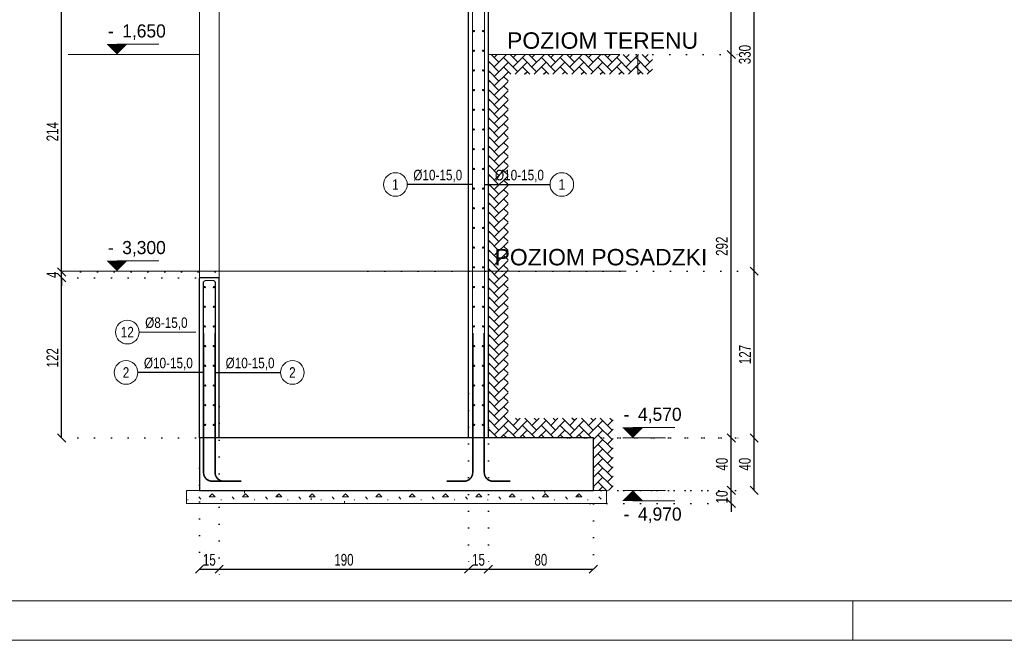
# Model space of a CAD drawing. Header units: millimetres. Extents: x 11149 to 111407, y -107619 to -23630.
# Tile 236 of 245: x 21122 to 21872, y -27078 to -26605. Entities that reach past the tile are written whole.
import ezdxf
from ezdxf.enums import TextEntityAlignment as Align

# ---------------------------------------------------------------- set-up
doc = ezdxf.new("R2010")
doc.units = ezdxf.units.MM
doc.header["$LTSCALE"] = 2
doc.linetypes.add('DOT', pattern=[6.35, 0, -6.35])
doc.linetypes.add('HIDDENX2', pattern=[19.05, 12.7, -6.35])
doc.layers.get('0').update_dxf_attribs({"plot": 0})
doc.layers.get('Defpoints').update_dxf_attribs({"color": 1})
for name, color, linetype, lineweight in [('3DPLAN_A_WYSOKOŚCI OPIS', 101, 'Continuous', 5), ('3DPLAN_A_WYSOKOŚCI ZMIANA', 144, 'HIDDENX2', 5), ('e-cad_cienkie', 1, 'Continuous', 9), ('e-cad_kontur', 2, 'Continuous', 25), ('e-cad_obok', 3, 'Continuous', 9), ('e-cad_opisy', 7, 'Continuous', 9), ('e-cad_prety_przekroj', 4, 'Continuous', 5), ('e-cad_prety_widok', 161, 'Continuous', 5), ('e-cad_wymiary', 4, 'Continuous', 9)]:
    doc.layers.add(name, color=color, linetype=linetype, lineweight=lineweight)
doc.layers.add('3DPLAN_W_KRESKOWANIE ARKUSZA', color=253, linetype='Continuous')
doc.layers.add('e-cad_strzemiona', color=3, linetype='Continuous')
doc.layers.add('e-cad_rzutnie', color=61, linetype='Continuous', lineweight=9, plot=False)
doc.styles.add('ARIAL', font='arial.ttf')
doc.styles.add('e-cad_1', font='arial.ttf', dxfattribs={"width": 0.7})
doc.dimstyles.new('e-cad_1_25_[cm]', dxfattribs={"dimscale": 2.5, "dimtxt": 1.8, "dimasz": 1.25, "dimexe": 1.25, "dimexo": 0.625, "dimgap": 0.5, "dimtad": 1, "dimdec": 0, "dimrnd": 1, "dimzin": 1, "dimtxsty": 'e-cad_1', "dimblk": 'OBLIQUE', "dimcen": 2.5, "dimclrd": 256, "dimclre": 252, "dimclrt": 7, "dimadec": 0, "dimazin": 0, "dimtfac": 1, "dimtix": 1, "dimtmove": 2, "dimatfit": 3, "dimldrblk": 'NONE', "dimfxl": 60, "dimfxlon": 1, "dimarcsym": 0})
doc.dimstyles.new('e-cad_1_50_[cm]', dxfattribs={"dimscale": 5, "dimtxt": 1.8, "dimasz": 1.25, "dimexe": 1.25, "dimexo": 0.625, "dimgap": 0.5, "dimtad": 1, "dimdec": 0, "dimrnd": 1, "dimzin": 1, "dimtxsty": 'e-cad_1', "dimblk": 'OBLIQUE', "dimcen": 2.5, "dimclrd": 256, "dimclre": 252, "dimclrt": 7, "dimadec": 0, "dimazin": 0, "dimtfac": 1, "dimtix": 1, "dimtmove": 2, "dimatfit": 3, "dimldrblk": 'NONE', "dimfxl": 60, "dimfxlon": 1, "dimarcsym": 0})

# ---------------------------------------------------------------- blocks, each defined once
blk = doc.blocks.new('e-cad_kota_2_1')
blk.add_line((0, -1.6), (6.4, -1.6))
blk.add_lwpolyline([(0, 0, 0, 3.2, 0), (0, -1.6, 3.2, 3.2, 0)], format="xyseb")
at = {"style": 'e-cad_1', "width": 0.95}
blk.add_attdef('ZNAK', text='', height=2, dxfattribs=at).set_placement((-0.5, -4.6), align=Align.RIGHT)
blk.add_attdef('RZEDNA', (0.8, -4.6), '', height=2, dxfattribs=at)
blk = doc.blocks.new('e-cad_kota_2')
blk.add_line((0, 1.6), (6.4, 1.6))
blk.add_lwpolyline([(0, 0, 0, 3.2, 0), (0, 1.6, 3.2, 3.2, 0)], format="xyseb")
at = {"style": 'e-cad_1', "width": 0.95}
blk.add_attdef('ZNAK', text='', height=2, dxfattribs=at).set_placement((-0.5, 2.6), align=Align.RIGHT)
blk.add_attdef('RZEDNA', (0.8, 2.6), '', height=2, dxfattribs=at)
blk = doc.blocks.new('_OBLIQUE')
at = {"color": 0, "linetype": 'ByBlock', "lineweight": -2}
blk.add_line((-0.5, -0.5), (0.5, 0.5), dxfattribs=at)
blk = doc.blocks.new('*D1164')
at = {"layer": 'Defpoints', "color": 0}
for p in [(21274.21, -26896.33), (21259.21, -26943.38), (21274.21, -27023.38)]:
    blk.add_point(p, dxfattribs=at)
at = {"layer": 'e-cad_wymiary', "color": 252, "linetype": 'DOT', "lineweight": -2}
for p, q in [((21274.21, -26899.46), (21274.21, -27029.63)), ((21259.21, -26946.5), (21259.21, -27029.63))]:
    blk.add_line(p, q, dxfattribs=at)
at = {"layer": 'e-cad_wymiary', "lineweight": -2}
blk.add_line((21259.21, -27023.38), (21274.21, -27023.38), dxfattribs=at)
at = {"layer": 'e-cad_wymiary', "lineweight": -2, "xscale": 6.25, "yscale": 6.25, "zscale": 6.25, "rotation": 180}
blk.add_blockref('_OBLIQUE', (21259.21, -27023.38), dxfattribs=at)
at = {"layer": 'e-cad_wymiary', "lineweight": -2, "xscale": 6.25, "yscale": 6.25, "zscale": 6.25}
blk.add_blockref('_OBLIQUE', (21274.21, -27023.38), dxfattribs=at)
at = {"layer": 'e-cad_wymiary', "color": 7, "insert": (21266.71, -27016.28), "char_height": 9, "attachment_point": 5, "style": 'e-cad_1'}
blk.add_mtext('15', dxfattribs=at)
blk = doc.blocks.new('_None')
blk = doc.blocks.new('*D1165')
at = {"layer": 'Defpoints', "color": 0}
for p in [(21464.21, -26886.46), (21274.21, -26896.33), (21464.21, -27023.38)]:
    blk.add_point(p, dxfattribs=at)
at = {"layer": 'e-cad_wymiary', "color": 252, "linetype": 'DOT', "lineweight": -2}
for p, q in [((21464.21, -26889.58), (21464.21, -27029.63)), ((21274.21, -26899.46), (21274.21, -27029.63))]:
    blk.add_line(p, q, dxfattribs=at)
at = {"layer": 'e-cad_wymiary', "lineweight": -2}
blk.add_line((21274.21, -27023.38), (21464.21, -27023.38), dxfattribs=at)
at = {"layer": 'e-cad_wymiary', "lineweight": -2, "xscale": 6.25, "yscale": 6.25, "zscale": 6.25, "rotation": 180}
blk.add_blockref('_OBLIQUE', (21274.21, -27023.38), dxfattribs=at)
at = {"layer": 'e-cad_wymiary', "lineweight": -2, "xscale": 6.25, "yscale": 6.25, "zscale": 6.25}
blk.add_blockref('_OBLIQUE', (21464.21, -27023.38), dxfattribs=at)
at = {"layer": 'e-cad_wymiary', "color": 7, "insert": (21369.21, -27016.28), "char_height": 9, "attachment_point": 5, "style": 'e-cad_1'}
blk.add_mtext('190', dxfattribs=at)
blk = doc.blocks.new('*D1166')
at = {"layer": 'Defpoints', "color": 0}
for p in [(21464.21, -26886.46), (21479.21, -26886.46), (21479.21, -27023.38)]:
    blk.add_point(p, dxfattribs=at)
at = {"layer": 'e-cad_wymiary', "color": 252, "linetype": 'DOT', "lineweight": -2}
for p, q in [((21464.21, -26889.58), (21464.21, -27029.63)), ((21479.21, -26889.58), (21479.21, -27029.63))]:
    blk.add_line(p, q, dxfattribs=at)
at = {"layer": 'e-cad_wymiary', "lineweight": -2}
blk.add_line((21464.21, -27023.38), (21479.21, -27023.38), dxfattribs=at)
at = {"layer": 'e-cad_wymiary', "lineweight": -2, "xscale": 6.25, "yscale": 6.25, "zscale": 6.25, "rotation": 180}
blk.add_blockref('_OBLIQUE', (21464.21, -27023.38), dxfattribs=at)
at = {"layer": 'e-cad_wymiary', "lineweight": -2, "xscale": 6.25, "yscale": 6.25, "zscale": 6.25}
blk.add_blockref('_OBLIQUE', (21479.21, -27023.38), dxfattribs=at)
at = {"layer": 'e-cad_wymiary', "color": 7, "insert": (21471.71, -27016.28), "char_height": 9, "attachment_point": 5, "style": 'e-cad_1'}
blk.add_mtext('15', dxfattribs=at)
blk = doc.blocks.new('*D1167')
at = {"layer": 'Defpoints', "color": 0}
for p in [(21479.21, -26886.46), (21559.21, -26944.94), (21559.21, -27023.38)]:
    blk.add_point(p, dxfattribs=at)
at = {"layer": 'e-cad_wymiary', "color": 252, "linetype": 'DOT', "lineweight": -2}
for p, q in [((21479.21, -26889.58), (21479.21, -27029.63)), ((21559.21, -26948.07), (21559.21, -27029.63))]:
    blk.add_line(p, q, dxfattribs=at)
at = {"layer": 'e-cad_wymiary', "lineweight": -2}
blk.add_line((21479.21, -27023.38), (21559.21, -27023.38), dxfattribs=at)
at = {"layer": 'e-cad_wymiary', "lineweight": -2, "xscale": 6.25, "yscale": 6.25, "zscale": 6.25, "rotation": 180}
blk.add_blockref('_OBLIQUE', (21479.21, -27023.38), dxfattribs=at)
at = {"layer": 'e-cad_wymiary', "lineweight": -2, "xscale": 6.25, "yscale": 6.25, "zscale": 6.25}
blk.add_blockref('_OBLIQUE', (21559.21, -27023.38), dxfattribs=at)
at = {"layer": 'e-cad_wymiary', "color": 7, "insert": (21519.21, -27016.28), "char_height": 9, "attachment_point": 5, "style": 'e-cad_1'}
blk.add_mtext('80', dxfattribs=at)
blk = doc.blocks.new('*D1168')
at = {"layer": 'Defpoints', "color": 0}
for p in [(21553.58, -26963.38), (21664.21, -26963.38), (21553.58, -26973.38)]:
    blk.add_point(p, dxfattribs=at)
at = {"layer": 'e-cad_wymiary', "lineweight": -2}
for p, q in [((21664.21, -26963.38), (21664.21, -26957.13)), ((21664.21, -26973.38), (21664.21, -26963.38)), ((21664.21, -26973.38), (21664.21, -26979.63))]:
    blk.add_line(p, q, dxfattribs=at)
at = {"layer": 'e-cad_wymiary', "color": 252, "linetype": 'DOT', "lineweight": -2}
for p, q in [((21556.7, -26963.38), (21670.46, -26963.38)), ((21556.7, -26973.38), (21670.46, -26973.38))]:
    blk.add_line(p, q, dxfattribs=at)
at = {"layer": 'e-cad_wymiary', "lineweight": -2, "xscale": 6.25, "yscale": 6.25, "zscale": 6.25}
for p, rotation in [((21664.21, -26963.38), 270), ((21664.21, -26973.38), 90)]:
    blk.add_blockref('_OBLIQUE', p, dxfattribs=dict(at, rotation=rotation))
at = {"layer": 'e-cad_wymiary', "color": 7, "insert": (21657.11, -26968.38), "char_height": 9, "attachment_point": 5, "rotation": 90, "style": 'e-cad_1'}
blk.add_mtext('10', dxfattribs=at)
blk = doc.blocks.new('*D1169')
at = {"layer": 'Defpoints', "color": 0}
for p in [(21538.15, -26923.38), (21664.21, -26923.38), (21553.58, -26963.38)]:
    blk.add_point(p, dxfattribs=at)
at = {"layer": 'e-cad_wymiary', "color": 252, "linetype": 'DOT', "lineweight": -2}
for p, q in [((21541.27, -26923.38), (21670.46, -26923.38)), ((21556.7, -26963.38), (21670.46, -26963.38))]:
    blk.add_line(p, q, dxfattribs=at)
at = {"layer": 'e-cad_wymiary', "lineweight": -2}
blk.add_line((21664.21, -26963.38), (21664.21, -26923.38), dxfattribs=at)
at = {"layer": 'e-cad_wymiary', "lineweight": -2, "xscale": 6.25, "yscale": 6.25, "zscale": 6.25}
for p, rotation in [((21664.21, -26923.38), 90), ((21664.21, -26963.38), 270)]:
    blk.add_blockref('_OBLIQUE', p, dxfattribs=dict(at, rotation=rotation))
at = {"layer": 'e-cad_wymiary', "color": 7, "insert": (21657.11, -26943.38), "char_height": 9, "attachment_point": 5, "rotation": 90, "style": 'e-cad_1'}
blk.add_mtext('40', dxfattribs=at)
blk = doc.blocks.new('*D1170')
at = {"layer": 'Defpoints', "color": 0}
for p in [(21550.21, -26631.38), (21664.21, -26631.38), (21538.15, -26923.38)]:
    blk.add_point(p, dxfattribs=at)
at = {"layer": 'e-cad_wymiary', "color": 252, "linetype": 'DOT', "lineweight": -2}
for p, q in [((21553.33, -26631.38), (21670.46, -26631.38)), ((21541.27, -26923.38), (21670.46, -26923.38))]:
    blk.add_line(p, q, dxfattribs=at)
at = {"layer": 'e-cad_wymiary', "lineweight": -2}
blk.add_line((21664.21, -26923.38), (21664.21, -26631.38), dxfattribs=at)
at = {"layer": 'e-cad_wymiary', "lineweight": -2, "xscale": 6.25, "yscale": 6.25, "zscale": 6.25}
for p, rotation in [((21664.21, -26631.38), 90), ((21664.21, -26923.38), 270)]:
    blk.add_blockref('_OBLIQUE', p, dxfattribs=dict(at, rotation=rotation))
at = {"layer": 'e-cad_wymiary', "color": 7, "insert": (21657.11, -26777.38), "char_height": 9, "attachment_point": 5, "rotation": 90, "style": 'e-cad_1'}
blk.add_mtext('292', dxfattribs=at)
blk = doc.blocks.new('*D1171')
at = {"layer": 'Defpoints', "color": 0}
for p in [(21433.26, -25127.38), (21664.21, -25127.38), (21550.21, -26631.38)]:
    blk.add_point(p, dxfattribs=at)
at = {"layer": 'e-cad_wymiary', "color": 252, "linetype": 'DOT', "lineweight": -2}
for p, q in [((21436.38, -25127.38), (21670.46, -25127.38)), ((21553.33, -26631.38), (21670.46, -26631.38))]:
    blk.add_line(p, q, dxfattribs=at)
at = {"layer": 'e-cad_wymiary', "lineweight": -2}
blk.add_line((21664.21, -26631.38), (21664.21, -25127.38), dxfattribs=at)
at = {"layer": 'e-cad_wymiary', "lineweight": -2, "xscale": 6.25, "yscale": 6.25, "zscale": 6.25}
for p, rotation in [((21664.21, -25127.38), 90), ((21664.21, -26631.38), 270)]:
    blk.add_blockref('_OBLIQUE', p, dxfattribs=dict(at, rotation=rotation))
at = {"layer": 'e-cad_wymiary', "color": 7, "insert": (21657.11, -25879.38), "char_height": 9, "attachment_point": 5, "rotation": 90, "style": 'e-cad_1'}
blk.add_mtext('1504', dxfattribs=at)
blk = doc.blocks.new('*D1173')
at = {"layer": 'Defpoints', "color": 0}
for p in [(21536.4, -26923.38), (21681.71, -26923.38), (21536.4, -26963.38)]:
    blk.add_point(p, dxfattribs=at)
at = {"layer": 'e-cad_wymiary', "color": 252, "linetype": 'DOT', "lineweight": -2}
for p, q in [((21539.52, -26923.38), (21687.96, -26923.38)), ((21539.52, -26963.38), (21687.96, -26963.38))]:
    blk.add_line(p, q, dxfattribs=at)
at = {"layer": 'e-cad_wymiary', "lineweight": -2}
blk.add_line((21681.71, -26963.38), (21681.71, -26923.38), dxfattribs=at)
at = {"layer": 'e-cad_wymiary', "lineweight": -2, "xscale": 6.25, "yscale": 6.25, "zscale": 6.25}
for p, rotation in [((21681.71, -26923.38), 90), ((21681.71, -26963.38), 270)]:
    blk.add_blockref('_OBLIQUE', p, dxfattribs=dict(at, rotation=rotation))
at = {"layer": 'e-cad_wymiary', "color": 7, "insert": (21674.61, -26943.38), "char_height": 9, "attachment_point": 5, "rotation": 90, "style": 'e-cad_1'}
blk.add_mtext('40', dxfattribs=at)
blk = doc.blocks.new('*D1174')
at = {"layer": 'Defpoints', "color": 0}
for p in [(21384.32, -26796.38), (21681.71, -26796.38), (21536.4, -26923.38)]:
    blk.add_point(p, dxfattribs=at)
at = {"layer": 'e-cad_wymiary', "color": 252, "linetype": 'DOT', "lineweight": -2}
for p, q in [((21387.45, -26796.38), (21687.96, -26796.38)), ((21539.52, -26923.38), (21687.96, -26923.38))]:
    blk.add_line(p, q, dxfattribs=at)
at = {"layer": 'e-cad_wymiary', "lineweight": -2}
blk.add_line((21681.71, -26923.38), (21681.71, -26796.38), dxfattribs=at)
at = {"layer": 'e-cad_wymiary', "lineweight": -2, "xscale": 6.25, "yscale": 6.25, "zscale": 6.25}
for p, rotation in [((21681.71, -26796.38), 90), ((21681.71, -26923.38), 270)]:
    blk.add_blockref('_OBLIQUE', p, dxfattribs=dict(at, rotation=rotation))
at = {"layer": 'e-cad_wymiary', "color": 7, "insert": (21674.69, -26859.88), "char_height": 9, "attachment_point": 5, "rotation": 90, "style": 'e-cad_1'}
blk.add_mtext('127', dxfattribs=at)
blk = doc.blocks.new('*D1175')
at = {"layer": 'Defpoints', "color": 0}
for p in [(21384.32, -26466.38), (21681.71, -26466.38), (21384.32, -26796.38)]:
    blk.add_point(p, dxfattribs=at)
at = {"layer": 'e-cad_wymiary', "color": 252, "linetype": 'DOT', "lineweight": -2}
for p, q in [((21387.45, -26466.38), (21687.96, -26466.38)), ((21387.45, -26796.38), (21687.96, -26796.38))]:
    blk.add_line(p, q, dxfattribs=at)
at = {"layer": 'e-cad_wymiary', "lineweight": -2}
blk.add_line((21681.71, -26796.38), (21681.71, -26466.38), dxfattribs=at)
at = {"layer": 'e-cad_wymiary', "lineweight": -2, "xscale": 6.25, "yscale": 6.25, "zscale": 6.25}
for p, rotation in [((21681.71, -26466.38), 90), ((21681.71, -26796.38), 270)]:
    blk.add_blockref('_OBLIQUE', p, dxfattribs=dict(at, rotation=rotation))
at = {"layer": 'e-cad_wymiary', "color": 7, "insert": (21674.61, -26631.38), "char_height": 9, "attachment_point": 5, "rotation": 90, "style": 'e-cad_1'}
blk.add_mtext('330', dxfattribs=at)
blk = doc.blocks.new('*D1180')
at = {"layer": 'Defpoints', "color": 0}
for p in [(21154.21, -26801.38), (21259.21, -26801.38), (21259.21, -26923.38)]:
    blk.add_point(p, dxfattribs=at)
at = {"layer": 'e-cad_wymiary', "color": 252, "linetype": 'DOT', "lineweight": -2}
for p, q in [((21256.08, -26801.38), (21147.96, -26801.38)), ((21256.08, -26923.38), (21147.96, -26923.38))]:
    blk.add_line(p, q, dxfattribs=at)
at = {"layer": 'e-cad_wymiary', "lineweight": -2}
blk.add_line((21154.21, -26923.38), (21154.21, -26801.38), dxfattribs=at)
at = {"layer": 'e-cad_wymiary', "lineweight": -2, "xscale": 6.25, "yscale": 6.25, "zscale": 6.25}
for p, rotation in [((21154.21, -26801.38), 90), ((21154.21, -26923.38), 270)]:
    blk.add_blockref('_OBLIQUE', p, dxfattribs=dict(at, rotation=rotation))
at = {"layer": 'e-cad_wymiary', "color": 7, "insert": (21147.19, -26862.38), "char_height": 9, "attachment_point": 5, "rotation": 90, "style": 'e-cad_1'}
blk.add_mtext('122', dxfattribs=at)
blk = doc.blocks.new('*D1181')
at = {"layer": 'Defpoints', "color": 0}
for p in [(21154.21, -26796.93), (21259.21, -26801.38), (21274.21, -26796.93)]:
    blk.add_point(p, dxfattribs=at)
at = {"layer": 'e-cad_wymiary', "lineweight": -2}
for p, q in [((21154.21, -26796.93), (21154.21, -26790.68)), ((21154.21, -26801.38), (21154.21, -26796.93)), ((21154.21, -26801.38), (21154.21, -26807.63))]:
    blk.add_line(p, q, dxfattribs=at)
at = {"layer": 'e-cad_wymiary', "color": 252, "linetype": 'DOT', "lineweight": -2}
for p, q in [((21271.08, -26796.93), (21147.96, -26796.93)), ((21256.08, -26801.38), (21147.96, -26801.38))]:
    blk.add_line(p, q, dxfattribs=at)
at = {"layer": 'e-cad_wymiary', "lineweight": -2, "xscale": 6.25, "yscale": 6.25, "zscale": 6.25}
for p, rotation in [((21154.21, -26796.93), 270), ((21154.21, -26801.38), 90)]:
    blk.add_blockref('_OBLIQUE', p, dxfattribs=dict(at, rotation=rotation))
at = {"layer": 'e-cad_wymiary', "color": 7, "insert": (21147.21, -26799.16), "char_height": 9, "attachment_point": 5, "rotation": 90, "style": 'e-cad_1'}
blk.add_mtext('4', dxfattribs=at)
blk = doc.blocks.new('*D1182')
at = {"layer": 'Defpoints', "color": 0, "ltscale": 0.5}
for p in [(21154.21, -26583.38), (21267.69, -26583.38), (21274.21, -26796.93)]:
    blk.add_point(p, dxfattribs=at)
at = {"layer": 'e-cad_wymiary', "color": 252, "linetype": 'DOT', "lineweight": -2}
for p, q in [((21264.57, -26583.38), (21147.96, -26583.38)), ((21271.08, -26796.93), (21147.96, -26796.93))]:
    blk.add_line(p, q, dxfattribs=at)
at = {"layer": 'e-cad_wymiary', "lineweight": -2}
blk.add_line((21154.21, -26796.93), (21154.21, -26583.38), dxfattribs=at)
at = {"layer": 'e-cad_wymiary', "lineweight": -2, "ltscale": 0.5, "xscale": 6.25, "yscale": 6.25, "zscale": 6.25}
for p, rotation in [((21154.21, -26583.38), 90), ((21154.21, -26796.93), 270)]:
    blk.add_blockref('_OBLIQUE', p, dxfattribs=dict(at, rotation=rotation))
at = {"layer": 'e-cad_wymiary', "color": 7, "ltscale": 0.5, "insert": (21147.19, -26690.16), "char_height": 9, "attachment_point": 5, "rotation": 90, "style": 'e-cad_1'}
blk.add_mtext('214', dxfattribs=at)
blk = doc.blocks.new('e-cad_ZelbetOpisNiezliczalny_1L')
at = {"layer": 'e-cad_cienkie'}
blk.add_circle((-2.25, 0), 2.25, dxfattribs=at)
at = {"layer": 'e-cad_opisy', "ltscale": 0.04, "style": 'e-cad_1', "width": 0.8}
for tag, p in [('OPIS', (1.15, 0.8)), ('UWAGI', (1.15, -2.8))]:
    blk.add_attdef(tag, p, '', height=2, dxfattribs=at)
blk.add_attdef('NR', text='', height=2, dxfattribs=at).set_placement((-2.25, 0), align=Align.MIDDLE_CENTER)
blk = doc.blocks.new('zw$23F')
at = {"layer": 'e-cad_opisy', "color": 0}
blk.add_lwpolyline([(150, 30), (4175, 30), (4175, 2070), (150, 2070)], close=True, dxfattribs=at)
at = {"layer": 'e-cad_rzutnie', "color": 0}
blk.add_line((3305, 0), (3305, 30), dxfattribs=at)
blk.add_lwpolyline([(0, 0), (0, 1485), (125, 1485), (125, 2100), (4205, 2100), (4205, 0)], close=True, dxfattribs=at)

msp = doc.modelspace()

# ---------------------------------------------------------------- hatches: boundary and pattern name
at = {"layer": '3DPLAN_W_KRESKOWANIE ARKUSZA', "transparency": 33554687}
h = msp.add_hatch(dxfattribs=at)
h.set_pattern_fill('AR-HBONE', color=9, scale=0.05)
h.set_pattern_definition([(45, (-3373.673, -2171.4226), (0, 7.1842049), [15.24, -5.08]), (135, (-3370.081, -2167.8305), (1e-15, 7.1842049), [15.24, -5.08])])
h.paths.add_polyline_path([(21479.21, -26796.38), (21479.21, -26631.38), (21604.21, -26631.38), (21604.21, -26646.38), (21494.21, -26646.38), (21494.21, -26796.38)])
h.paths.add_polyline_path([(21479.21, -26796.38), (21479.21, -26923.38), (21559.21, -26923.38), (21559.21, -26963.38), (21569.21, -26963.38), (21574.21, -26963.38), (21574.21, -26908.38), (21494.21, -26908.38), (21494.21, -26796.38)])
at = {"layer": 'e-cad_obok', "ltscale": 0.5}
h = msp.add_hatch(dxfattribs=at)
h.set_pattern_fill('CONCRE', color=256, style=0)
h.set_pattern_definition([(0, (-7956.158, -5221.188), (25.4, 25.4), [3.175, -22.225]), (90, (-7956.158, -5221.188), (-25.4, 25.4), [3.175, -22.225]), (135, (-7952.983, -5221.188), (-25.4, 2e-15), [4.490128, -31.430897]), (0, (-7952.983, -5206.9), (25.4, 25.4), [3.175, -22.225]), (45, (-7951.396, -5208.488), (0, 25.4), [2.245063, -33.67596]), (135, (-7951.396, -5208.488), (-25.4, 2e-15), [2.245063, -33.67596]), (0, (-7943.458, -5200.55), (25.4, 25.4), [4.490128, -20.909872]), (45, (-7943.458, -5200.55), (0, 25.4), [3.175, -32.746025]), (135, (-7938.968, -5200.55), (-25.4, 2e-15), [3.175, -32.746025]), (90, (-7938.696, -5214.838), (-25.4, 25.4), [3.175, -22.225]), (45, (-7938.696, -5214.838), (0, 25.4), [2.245063, -33.67596]), (135, (-7937.108, -5213.25), (-25.4, 2e-15), [2.245063, -33.67596]), (0, (-7952.983, -5214.838), (25.4, 25.4), [1.5875, -21.2725]), (0, (-7933.933, -5208.488), (25.4, 25.4), [1.5875, -21.2725]), (90, (-7941.87, -5205.313), (-25.4, 25.4), [1.5875, -21.2725]), (135, (-7938.696, -5219.6), (-25.4, 2e-15), [2.245063, -33.67596]), (135, (-7949.808, -5202.138), (-25.4, 2e-15), [2.245063, -33.67596]), (45, (-7944.252, -5212.853), (0, 25.4), [2.245063, -33.67596]), (90, (-7947.427, -5218.013), (-25.4, 25.4), [0.396875, -25.003125]), (90, (-7946.236, -5207.297), (-25.4, 25.4), [0.396875, -25.003125]), (90, (-7934.33, -5202.932), (-25.4, 25.4), [0.396875, -25.003125]), (90, (-7933.933, -5216.425), (-25.4, 25.4), [0.396875, -25.003125])])
h.paths.add_polyline_path([(21249.21, -26963.38), (21249.21, -26973.38), (21569.21, -26973.38), (21569.21, -26963.38)])
at = {"layer": 'e-cad_prety_przekroj'}
h = msp.add_hatch(color=256, dxfattribs=at)
edge = h.paths.add_edge_path()
edge.add_ellipse((21468.21, -26613.45), major_axis=(0.354, 0.354), ratio=1, start_angle=315, end_angle=675)
h = msp.add_hatch(color=256, dxfattribs=at)
edge = h.paths.add_edge_path()
edge.add_ellipse((21475.21, -26613.45), major_axis=(-0.354, 0.354), ratio=1, start_angle=-315, end_angle=45, ccw=False)
h = msp.add_hatch(color=256, dxfattribs=at)
edge = h.paths.add_edge_path()
edge.add_ellipse((21468.21, -26628.45), major_axis=(0.354, 0.354), ratio=1, start_angle=315, end_angle=675)
h = msp.add_hatch(color=256, dxfattribs=at)
edge = h.paths.add_edge_path()
edge.add_ellipse((21475.21, -26628.45), major_axis=(-0.354, 0.354), ratio=1, start_angle=-315, end_angle=45, ccw=False)
h = msp.add_hatch(color=256, dxfattribs=at)
edge = h.paths.add_edge_path()
edge.add_ellipse((21468.21, -26643.45), major_axis=(0.354, 0.354), ratio=1, start_angle=315, end_angle=675)
h = msp.add_hatch(color=256, dxfattribs=at)
edge = h.paths.add_edge_path()
edge.add_ellipse((21475.21, -26643.45), major_axis=(-0.354, 0.354), ratio=1, start_angle=-315, end_angle=45, ccw=False)
h = msp.add_hatch(color=256, dxfattribs=at)
edge = h.paths.add_edge_path()
edge.add_ellipse((21468.21, -26658.45), major_axis=(0.354, 0.354), ratio=1, start_angle=315, end_angle=675)
h = msp.add_hatch(color=256, dxfattribs=at)
edge = h.paths.add_edge_path()
edge.add_ellipse((21475.21, -26658.45), major_axis=(-0.354, 0.354), ratio=1, start_angle=-315, end_angle=45, ccw=False)
h = msp.add_hatch(color=256, dxfattribs=at)
edge = h.paths.add_edge_path()
edge.add_ellipse((21468.21, -26673.45), major_axis=(0.354, 0.354), ratio=1, start_angle=315, end_angle=675)
h = msp.add_hatch(color=256, dxfattribs=at)
edge = h.paths.add_edge_path()
edge.add_ellipse((21475.21, -26673.45), major_axis=(-0.354, 0.354), ratio=1, start_angle=-315, end_angle=45, ccw=False)
h = msp.add_hatch(color=256, dxfattribs=at)
edge = h.paths.add_edge_path()
edge.add_ellipse((21468.21, -26688.45), major_axis=(0.354, 0.354), ratio=1, start_angle=315, end_angle=675)
h = msp.add_hatch(color=256, dxfattribs=at)
edge = h.paths.add_edge_path()
edge.add_ellipse((21475.21, -26688.45), major_axis=(-0.354, 0.354), ratio=1, start_angle=-315, end_angle=45, ccw=False)
h = msp.add_hatch(color=256, dxfattribs=at)
edge = h.paths.add_edge_path()
edge.add_ellipse((21468.21, -26703.45), major_axis=(0.354, 0.354), ratio=1, start_angle=315, end_angle=675)
h = msp.add_hatch(color=256, dxfattribs=at)
edge = h.paths.add_edge_path()
edge.add_ellipse((21475.21, -26703.45), major_axis=(-0.354, 0.354), ratio=1, start_angle=-315, end_angle=45, ccw=False)
h = msp.add_hatch(color=256, dxfattribs=at)
edge = h.paths.add_edge_path()
edge.add_ellipse((21468.21, -26718.45), major_axis=(0.354, 0.354), ratio=1, start_angle=315, end_angle=675)
h = msp.add_hatch(color=256, dxfattribs=at)
edge = h.paths.add_edge_path()
edge.add_ellipse((21475.21, -26718.45), major_axis=(-0.354, 0.354), ratio=1, start_angle=-315, end_angle=45, ccw=False)
h = msp.add_hatch(color=256, dxfattribs=at)
edge = h.paths.add_edge_path()
edge.add_ellipse((21468.21, -26733.45), major_axis=(0.354, 0.354), ratio=1, start_angle=315, end_angle=675)
h = msp.add_hatch(color=256, dxfattribs=at)
edge = h.paths.add_edge_path()
edge.add_ellipse((21475.21, -26733.45), major_axis=(-0.354, 0.354), ratio=1, start_angle=-315, end_angle=45, ccw=False)
h = msp.add_hatch(color=256, dxfattribs=at)
edge = h.paths.add_edge_path()
edge.add_ellipse((21468.21, -26748.45), major_axis=(0.354, 0.354), ratio=1, start_angle=315, end_angle=675)
h = msp.add_hatch(color=256, dxfattribs=at)
edge = h.paths.add_edge_path()
edge.add_ellipse((21475.21, -26748.45), major_axis=(-0.354, 0.354), ratio=1, start_angle=-315, end_angle=45, ccw=False)
h = msp.add_hatch(color=256, dxfattribs=at)
edge = h.paths.add_edge_path()
edge.add_ellipse((21468.21, -26763.45), major_axis=(0.354, 0.354), ratio=1, start_angle=315, end_angle=675)
h = msp.add_hatch(color=256, dxfattribs=at)
edge = h.paths.add_edge_path()
edge.add_ellipse((21475.21, -26763.45), major_axis=(-0.354, 0.354), ratio=1, start_angle=-315, end_angle=45, ccw=False)
h = msp.add_hatch(color=256, dxfattribs=at)
edge = h.paths.add_edge_path()
edge.add_ellipse((21468.21, -26778.45), major_axis=(0.354, 0.354), ratio=1, start_angle=315, end_angle=675)
h = msp.add_hatch(color=256, dxfattribs=at)
edge = h.paths.add_edge_path()
edge.add_ellipse((21475.21, -26778.45), major_axis=(-0.354, 0.354), ratio=1, start_angle=-315, end_angle=45, ccw=False)
h = msp.add_hatch(color=256, dxfattribs=at)
edge = h.paths.add_edge_path()
edge.add_ellipse((21468.21, -26793.45), major_axis=(0.354, 0.354), ratio=1, start_angle=315, end_angle=675)
h = msp.add_hatch(color=256, dxfattribs=at)
edge = h.paths.add_edge_path()
edge.add_ellipse((21475.21, -26793.45), major_axis=(-0.354, 0.354), ratio=1, start_angle=-315, end_angle=45, ccw=False)
h = msp.add_hatch(color=256, dxfattribs=at)
edge = h.paths.add_edge_path()
edge.add_ellipse((21263.21, -26808.45), major_axis=(0.354, 0.354), ratio=1, start_angle=315, end_angle=675)
h = msp.add_hatch(color=256, dxfattribs=at)
edge = h.paths.add_edge_path()
edge.add_ellipse((21270.21, -26808.45), major_axis=(-0.354, 0.354), ratio=1, start_angle=-315, end_angle=45, ccw=False)
h = msp.add_hatch(color=256, dxfattribs=at)
edge = h.paths.add_edge_path()
edge.add_ellipse((21468.21, -26808.45), major_axis=(0.354, 0.354), ratio=1, start_angle=315, end_angle=675)
h = msp.add_hatch(color=256, dxfattribs=at)
edge = h.paths.add_edge_path()
edge.add_ellipse((21475.21, -26808.45), major_axis=(-0.354, 0.354), ratio=1, start_angle=-315, end_angle=45, ccw=False)
h = msp.add_hatch(color=256, dxfattribs=at)
edge = h.paths.add_edge_path()
edge.add_ellipse((21263.21, -26823.45), major_axis=(0.354, 0.354), ratio=1, start_angle=315, end_angle=675)
h = msp.add_hatch(color=256, dxfattribs=at)
edge = h.paths.add_edge_path()
edge.add_ellipse((21270.21, -26823.45), major_axis=(-0.354, 0.354), ratio=1, start_angle=-315, end_angle=45, ccw=False)
h = msp.add_hatch(color=256, dxfattribs=at)
edge = h.paths.add_edge_path()
edge.add_ellipse((21468.21, -26823.45), major_axis=(0.354, 0.354), ratio=1, start_angle=315, end_angle=675)
h = msp.add_hatch(color=256, dxfattribs=at)
edge = h.paths.add_edge_path()
edge.add_ellipse((21475.21, -26823.45), major_axis=(-0.354, 0.354), ratio=1, start_angle=-315, end_angle=45, ccw=False)
h = msp.add_hatch(color=256, dxfattribs=at)
edge = h.paths.add_edge_path()
edge.add_ellipse((21263.21, -26838.45), major_axis=(0.354, 0.354), ratio=1, start_angle=315, end_angle=675)
h = msp.add_hatch(color=256, dxfattribs=at)
edge = h.paths.add_edge_path()
edge.add_ellipse((21270.21, -26838.45), major_axis=(-0.354, 0.354), ratio=1, start_angle=-315, end_angle=45, ccw=False)
h = msp.add_hatch(color=256, dxfattribs=at)
edge = h.paths.add_edge_path()
edge.add_ellipse((21468.21, -26838.45), major_axis=(0.354, 0.354), ratio=1, start_angle=315, end_angle=675)
h = msp.add_hatch(color=256, dxfattribs=at)
edge = h.paths.add_edge_path()
edge.add_ellipse((21475.21, -26838.45), major_axis=(-0.354, 0.354), ratio=1, start_angle=-315, end_angle=45, ccw=False)
h = msp.add_hatch(color=256, dxfattribs=at)
edge = h.paths.add_edge_path()
edge.add_ellipse((21263.41, -26853.45), major_axis=(0.354, 0.354), ratio=1, start_angle=315, end_angle=675)
h = msp.add_hatch(color=256, dxfattribs=at)
edge = h.paths.add_edge_path()
edge.add_ellipse((21270.01, -26853.45), major_axis=(-0.354, 0.354), ratio=1, start_angle=-315, end_angle=45, ccw=False)
h = msp.add_hatch(color=256, dxfattribs=at)
edge = h.paths.add_edge_path()
edge.add_ellipse((21468.41, -26853.45), major_axis=(0.354, 0.354), ratio=1, start_angle=315, end_angle=675)
h = msp.add_hatch(color=256, dxfattribs=at)
edge = h.paths.add_edge_path()
edge.add_ellipse((21475.01, -26853.45), major_axis=(-0.354, 0.354), ratio=1, start_angle=-315, end_angle=45, ccw=False)
h = msp.add_hatch(color=256, dxfattribs=at)
edge = h.paths.add_edge_path()
edge.add_ellipse((21263.41, -26868.45), major_axis=(0.354, 0.354), ratio=1, start_angle=315, end_angle=675)
h = msp.add_hatch(color=256, dxfattribs=at)
edge = h.paths.add_edge_path()
edge.add_ellipse((21270.01, -26868.45), major_axis=(-0.354, 0.354), ratio=1, start_angle=-315, end_angle=45, ccw=False)
h = msp.add_hatch(color=256, dxfattribs=at)
edge = h.paths.add_edge_path()
edge.add_ellipse((21468.41, -26868.45), major_axis=(0.354, 0.354), ratio=1, start_angle=315, end_angle=675)
h = msp.add_hatch(color=256, dxfattribs=at)
edge = h.paths.add_edge_path()
edge.add_ellipse((21475.01, -26868.45), major_axis=(-0.354, 0.354), ratio=1, start_angle=-315, end_angle=45, ccw=False)
h = msp.add_hatch(color=256, dxfattribs=at)
edge = h.paths.add_edge_path()
edge.add_ellipse((21263.41, -26883.45), major_axis=(0.354, 0.354), ratio=1, start_angle=315, end_angle=675)
h = msp.add_hatch(color=256, dxfattribs=at)
edge = h.paths.add_edge_path()
edge.add_ellipse((21270.01, -26883.45), major_axis=(-0.354, 0.354), ratio=1, start_angle=-315, end_angle=45, ccw=False)
h = msp.add_hatch(color=256, dxfattribs=at)
edge = h.paths.add_edge_path()
edge.add_ellipse((21468.41, -26883.45), major_axis=(0.354, 0.354), ratio=1, start_angle=315, end_angle=675)
h = msp.add_hatch(color=256, dxfattribs=at)
edge = h.paths.add_edge_path()
edge.add_ellipse((21475.01, -26883.45), major_axis=(-0.354, 0.354), ratio=1, start_angle=-315, end_angle=45, ccw=False)
h = msp.add_hatch(color=256, dxfattribs=at)
edge = h.paths.add_edge_path()
edge.add_ellipse((21263.41, -26898.45), major_axis=(0.354, 0.354), ratio=1, start_angle=315, end_angle=675)
h = msp.add_hatch(color=256, dxfattribs=at)
edge = h.paths.add_edge_path()
edge.add_ellipse((21270.01, -26898.45), major_axis=(-0.354, 0.354), ratio=1, start_angle=-315, end_angle=45, ccw=False)
h = msp.add_hatch(color=256, dxfattribs=at)
edge = h.paths.add_edge_path()
edge.add_ellipse((21468.41, -26898.45), major_axis=(0.354, 0.354), ratio=1, start_angle=315, end_angle=675)
h = msp.add_hatch(color=256, dxfattribs=at)
edge = h.paths.add_edge_path()
edge.add_ellipse((21475.01, -26898.45), major_axis=(-0.354, 0.354), ratio=1, start_angle=-315, end_angle=45, ccw=False)
h = msp.add_hatch(color=256, dxfattribs=at)
edge = h.paths.add_edge_path()
edge.add_ellipse((21263.41, -26913.45), major_axis=(0.354, 0.354), ratio=1, start_angle=315, end_angle=675)
h = msp.add_hatch(color=256, dxfattribs=at)
edge = h.paths.add_edge_path()
edge.add_ellipse((21270.01, -26913.45), major_axis=(-0.354, 0.354), ratio=1, start_angle=-315, end_angle=45, ccw=False)
h = msp.add_hatch(color=256, dxfattribs=at)
edge = h.paths.add_edge_path()
edge.add_ellipse((21468.41, -26913.45), major_axis=(0.354, 0.354), ratio=1, start_angle=315, end_angle=675)
h = msp.add_hatch(color=256, dxfattribs=at)
edge = h.paths.add_edge_path()
edge.add_ellipse((21475.01, -26913.45), major_axis=(-0.354, 0.354), ratio=1, start_angle=-315, end_angle=45, ccw=False)

# ---------------------------------------------------------------- linework, layer by layer
at = {"layer": '3DPLAN_A_WYSOKOŚCI ZMIANA'}
msp.add_line((21593.14, -26631.38), (21593.14, -26646.38), dxfattribs=at)
at = {"layer": 'e-cad_cienkie'}
for p, q in [((21188.84, -26631.38), (21221.34, -26631.38)), ((21188.84, -26796.38), (21221.34, -26796.38)), ((21581.71, -26923.38), (21614.21, -26923.38)), ((21581.71, -26963.38), (21614.21, -26963.38))]:
    msp.add_line(p, q, dxfattribs=at)
msp.add_lwpolyline([(21256.41, -26842.8), (21213.23, -26842.8)], dxfattribs=at)
at = {"layer": 'e-cad_kontur'}
for p, q in [((21479.21, -26923.38), (21479.21, -25112.38)), ((21464.21, -26923.38), (21464.21, -25127.38)), ((21259.21, -26923.38), (21259.21, -26801.38)), ((21274.21, -26801.38), (21259.21, -26801.38)), ((21274.21, -26923.38), (21274.21, -26801.38))]:
    msp.add_line(p, q, dxfattribs=at)
msp.add_lwpolyline([(21259.21, -26963.38), (21559.21, -26963.38), (21559.21, -26923.38), (21259.21, -26923.38)], close=True, dxfattribs=at)
at = {"layer": 'e-cad_obok', "ltscale": 0.5}
msp.add_lwpolyline([(21249.21, -26963.38), (21249.21, -26973.38), (21569.21, -26973.38), (21569.21, -26963.38), (21249.21, -26963.38)], dxfattribs=at)
at = {"layer": 'e-cad_prety_przekroj'}
for centre in [(21468.21, -26613.45), (21475.21, -26613.45), (21468.21, -26628.45), (21475.21, -26628.45), (21468.21, -26643.45), (21475.21, -26643.45), (21468.21, -26658.45), (21475.21, -26658.45), (21468.21, -26673.45), (21475.21, -26673.45), (21468.21, -26688.45), (21475.21, -26688.45), (21468.21, -26703.45), (21475.21, -26703.45), (21468.21, -26718.45), (21475.21, -26718.45), (21468.21, -26733.45), (21475.21, -26733.45), (21468.21, -26748.45), (21475.21, -26748.45), (21468.21, -26763.45), (21475.21, -26763.45), (21468.21, -26778.45), (21475.21, -26778.45), (21468.21, -26793.45), (21475.21, -26793.45), (21263.21, -26808.45), (21270.21, -26808.45), (21468.21, -26808.45), (21475.21, -26808.45), (21263.21, -26823.45), (21270.21, -26823.45), (21468.21, -26823.45), (21475.21, -26823.45), (21263.21, -26838.45), (21270.21, -26838.45), (21468.21, -26838.45), (21475.21, -26838.45), (21263.41, -26853.45), (21270.01, -26853.45), (21468.41, -26853.45), (21475.01, -26853.45), (21263.41, -26868.45), (21270.01, -26868.45), (21468.41, -26868.45), (21475.01, -26868.45), (21263.41, -26883.45), (21270.01, -26883.45), (21468.41, -26883.45), (21475.01, -26883.45), (21263.41, -26898.45), (21270.01, -26898.45), (21468.41, -26898.45), (21475.01, -26898.45), (21263.41, -26913.45), (21270.01, -26913.45), (21468.41, -26913.45), (21475.01, -26913.45)]:
    msp.add_circle(centre, 0.5, dxfattribs=at)
at = {"layer": 'e-cad_prety_widok'}
for points, format in [([(21467.21, -26923.38), (21467.21, -26481.5, -0.026186), (21467.22, -26481.25), (21468.19, -26471.5, 0.026186), (21468.21, -26471.26), (21468.21, -26396.38)], "xyb"), ([(21476.21, -26923.38), (21476.21, -26481.5, 0.026186), (21476.19, -26481.25), (21475.22, -26471.5, -0.026186), (21475.21, -26471.26), (21475.21, -26396.38)], "xyb"), ([(21262.21, -26923.38, 1, 1, 0), (21262.21, -26804.38, 1, 1, 0)], "xyseb"), ([(21271.21, -26923.38, 1, 1, 0), (21271.21, -26804.38, 1, 1, 0)], "xyseb")]:
    msp.add_lwpolyline(points, format=format, dxfattribs=at)
at = {"layer": 'e-cad_prety_widok', "color": 10, "const_width": 1.2}
for points in [[(21282.15, -26956.38), (21268.91, -26956.38, -0.414214), (21262.31, -26949.78), (21262.31, -26843.38)], [(21290.95, -26956.38), (21277.71, -26956.38, -0.414214), (21271.11, -26949.78), (21271.11, -26843.38)], [(21447.47, -26956.38), (21460.71, -26956.38, 0.414214), (21467.31, -26949.78), (21467.31, -26843.38)], [(21495.95, -26956.38), (21482.71, -26956.38, -0.414214), (21476.11, -26949.78), (21476.11, -26843.38)]]:
    msp.add_lwpolyline(points, format="xyb", dxfattribs=at)
at = {"layer": 'e-cad_strzemiona'}
msp.add_lwpolyline([(21262.11, -26833.48, 0.8, 0.8, 0), (21262.11, -26805.48, 0.8, 0.8, -0.414214), (21264.11, -26803.48, 0.8, 0.8, 0), (21269.31, -26803.48, 0.8, 0.8, -0.414214), (21271.31, -26805.48, 0.8, 0.8, 0), (21271.31, -26833.48, 0.8, 0.8, 0)], format="xyseb", dxfattribs=at)
at = {"layer": 'e-cad_wymiary'}
for p, q in [((21259.21, -26801.38), (21259.21, -26583.38)), ((21274.21, -26583.38), (21274.21, -26801.38))]:
    msp.add_line(p, q, dxfattribs=at)
at = {"layer": 'e-cad_wymiary', "ltscale": 0.5}
for p, q in [((21259.21, -26631.38), (21159.21, -26631.38)), ((21479.21, -26631.38), (21579.21, -26631.38)), ((21154.21, -26796.38), (21584.21, -26796.38))]:
    msp.add_line(p, q, dxfattribs=at)

# ---------------------------------------------------------------- block references
at = {"layer": 'e-cad_opisy'}
msp.add_blockref('zw$23F', (18451.87, -27077.55), dxfattribs=at)
for name, p, xscale, yscale, zscale, values in [('e-cad_kota_2', (21196.34, -26631.38), 5, 5, 5, {'RZEDNA': '1,650', 'ZNAK': '-'}), ('e-cad_ZelbetOpisNiezliczalny_1L', (21417.45, -26730.36), 4, 4, 4, {'OPIS': '%%c10-15,0', 'NR': '1'}), ('e-cad_kota_2', (21196.34, -26796.38), 5, 5, 5, {'RZEDNA': '3,300', 'ZNAK': '-'}), ('e-cad_ZelbetOpisNiezliczalny_1L', (21213.23, -26842.8), 4, 4, 4, {'OPIS': '%%c8-15,0', 'NR': '12'}), ('e-cad_ZelbetOpisNiezliczalny_1L', (21212.25, -26873.53), 4, 4, 4, {'OPIS': '%%c10-15,0', 'NR': '2'}), ('e-cad_kota_2', (21589.21, -26923.38), 5, 5, 5, {'RZEDNA': '4,570', 'ZNAK': '-'}), ('e-cad_kota_2_1', (21589.21, -26963.38), 5, 5, 5, {'RZEDNA': '4,970', 'ZNAK': '-'})]:
    msp.add_blockref(name, p, dxfattribs=dict(at, xscale=xscale, yscale=yscale, zscale=zscale)).add_auto_attribs(values)
ref = msp.add_blockref('e-cad_ZelbetOpisNiezliczalny_1L', (21526.17, -26730.36), dxfattribs=dict(at, xscale=-4, yscale=4, zscale=4))
ref.add_attrib('OPIS', '%%c10-15,0', (21484.29, -26727.16), dxfattribs={"height": 8, "style": 'e-cad_1', "width": 0.8})
ref.add_attrib('NR', '1', dxfattribs={"height": 8, "style": 'e-cad_1', "width": 0.8}).set_placement((21535.17, -26730.36), align=Align.MIDDLE_CENTER)
ref = msp.add_blockref('e-cad_ZelbetOpisNiezliczalny_1L', (21320.97, -26873.53), dxfattribs=dict(at, xscale=-4, yscale=4, zscale=4))
ref.add_attrib('OPIS', '%%c10-15,0', (21279.09, -26870.33), dxfattribs={"height": 8, "style": 'e-cad_1', "width": 0.8})
ref.add_attrib('NR', '2', dxfattribs={"height": 8, "style": 'e-cad_1', "width": 0.8}).set_placement((21329.97, -26873.53), align=Align.MIDDLE_CENTER)

# ---------------------------------------------------------------- texts
at = {"layer": '3DPLAN_A_WYSOKOŚCI OPIS', "color": 0, "char_height": 12.5, "width": 288.7387, "attachment_point": 1, "style": 'ARIAL'}
for s, insert in [('POZIOM TERENU', (21493.47, -26614.45)), ('POZIOM POSADZKI', (21483.96, -26779.45))]:
    msp.add_mtext(s, dxfattribs=dict(at, insert=insert))

# ---------------------------------------------------------------- dimensions: what is measured, and where the dimension line sits
at = {"layer": 'e-cad_wymiary'}
for base, p1, p2, picture, middle in [((21664.21, -25127.38), (21550.21, -26631.38), (21433.26, -25127.38), '*D1171', (21657.11, -25879.38)), ((21681.71, -26466.38), (21384.32, -26796.38), (21384.32, -26466.38), '*D1175', (21674.61, -26631.38)), ((21664.21, -26631.38), (21538.15, -26923.38), (21550.21, -26631.38), '*D1170', (21657.11, -26777.38)), ((21154.21, -26796.93), (21259.21, -26801.38), (21274.21, -26796.93), '*D1181', (21147.21, -26799.16)), ((21681.71, -26796.38), (21536.4, -26923.38), (21384.32, -26796.38), '*D1174', (21674.69, -26859.88)), ((21154.21, -26801.38), (21259.21, -26923.38), (21259.21, -26801.38), '*D1180', (21147.19, -26862.38)), ((21681.71, -26923.38), (21536.4, -26963.38), (21536.4, -26923.38), '*D1173', (21674.61, -26943.38)), ((21664.21, -26923.38), (21553.58, -26963.38), (21538.15, -26923.38), '*D1169', (21657.11, -26943.38)), ((21664.21, -26963.38), (21553.58, -26973.38), (21553.58, -26963.38), '*D1168', (21657.11, -26968.38))]:
    dim = msp.add_linear_dim(base=base, p1=p1, p2=p2, angle=90, dimstyle='e-cad_1_50_[cm]', dxfattribs=at)
    dim.commit()
    dim.dimension.update_dxf_attribs({"geometry": picture, "text_midpoint": middle})
dim = msp.add_linear_dim(base=(21154.21, -26583.38), p1=(21274.21, -26796.93), p2=(21267.69, -26583.38), angle=90, dimstyle='e-cad_1_50_[cm]', override={"dimblk": 'OBLIQUE'}, dxfattribs=at)
dim.commit()
dim.dimension.update_dxf_attribs({"geometry": '*D1182', "text_midpoint": (21147.19, -26690.16)})
for base, p1, p2, picture, middle in [((21464.21, -27023.38), (21274.21, -26896.33), (21464.21, -26886.46), '*D1165', (21369.21, -27016.28)), ((21479.21, -27023.38), (21464.21, -26886.46), (21479.21, -26886.46), '*D1166', (21471.71, -27016.28)), ((21559.21, -27023.38), (21479.21, -26886.46), (21559.21, -26944.94), '*D1167', (21519.21, -27016.28)), ((21274.21, -27023.38), (21259.21, -26943.38), (21274.21, -26896.33), '*D1164', (21266.71, -27016.28))]:
    dim = msp.add_linear_dim(base=base, p1=p1, p2=p2, dimstyle='e-cad_1_50_[cm]', dxfattribs=at)
    dim.commit()
    dim.dimension.update_dxf_attribs({"geometry": picture, "text_midpoint": middle})

# ---------------------------------------------------------------- leaders
at = {"layer": 'e-cad_cienkie'}
for points in [[(21467.41, -26730.36), (21417.45, -26730.36)], [(21476.21, -26730.36), (21526.17, -26730.36)], [(21262.21, -26873.53), (21212.25, -26873.53)], [(21271.01, -26873.53), (21320.97, -26873.53)]]:
    msp.add_leader(points, dimstyle='e-cad_1_25_[cm]', override={"dimldrblk": 'None'}, dxfattribs=at)

doc.saveas('drawing.dxf')
